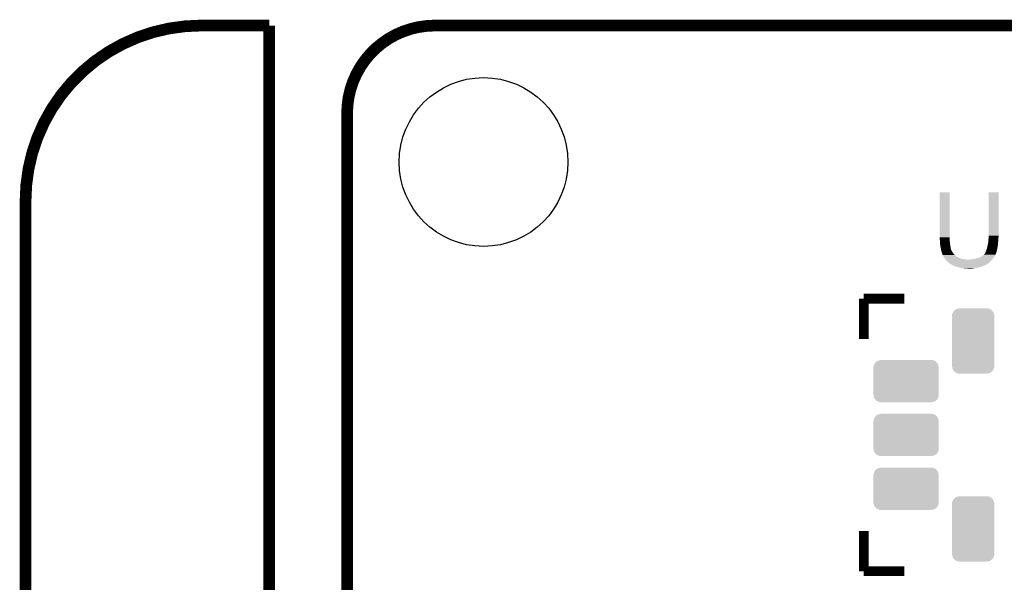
# Model space of a CAD drawing. Extents: x -0.05 to 0.95, y -0.15 to 1.54.
# Tile 27 of 33: x -0.05 to 0.45, y 1.25 to 1.54. Entities that reach past the tile are written whole.
import ezdxf

# ---------------------------------------------------------------- set-up
doc = ezdxf.new("R2010")
doc.units = 0
doc.layers.get('0').update_dxf_attribs({"linetype": 'CONTINUOUS'})
for name, color, linetype in [('PRESSURE_25_CLICK_V100A_GKO', 5, 'CONTINUOUS'), ('PRESSURE_25_CLICK_V100A_GTO', 14, 'CONTINUOUS'), ('PRESSURE_25_CLICK_V100A_GTS', 12, 'CONTINUOUS')]:
    doc.layers.add(name, color=color, linetype=linetype)

# ---------------------------------------------------------------- blocks, each defined once
blk = doc.blocks.new('ROUND_7')
blk.add_circle((0, 0), 0.0433)
blk = doc.blocks.new('CUSTOM_74')
for points in [[(-0.01035, 0.01467), (-0.0101, 0.01525), (0.01046, 0.01467), (0.00997, 0.01525)], [(-0.0101, 0.01525), (-0.00921, 0.016), (0.00997, 0.01525), (0.00935, 0.016)], [(-0.00921, 0.016), (-0.00877, 0.01636), (0.00935, 0.016), (0.00854, 0.01636)], [(-0.00877, 0.01636), (-0.00736, 0.01669), (0.00854, 0.01636), (0.00778, 0.01669)], [(-0.00736, 0.01669), (-0.0071, 0.01675), (0.00778, 0.01669), (0.0071, 0.01675)], [(-0.01085, 0.013), (-0.01079, 0.01368), (0.01085, 0.013), (0.01069, 0.01368)], [(-0.01085, -0.013), (-0.01085, 0.013), (0.01085, -0.013), (0.01085, 0.013)], [(-0.01079, 0.01368), (-0.01035, 0.01467), (0.01069, 0.01368), (0.01046, 0.01467)], [(-0.01069, -0.01368), (-0.01085, -0.013), (0.01079, -0.01368), (0.01085, -0.013)], [(-0.01046, -0.01467), (-0.01069, -0.01368), (0.01035, -0.01467), (0.01079, -0.01368)], [(-0.00997, -0.01525), (-0.01046, -0.01467), (0.0101, -0.01525), (0.01035, -0.01467)], [(-0.00935, -0.016), (-0.00997, -0.01525), (0.00921, -0.016), (0.0101, -0.01525)], [(-0.00854, -0.01636), (-0.00935, -0.016), (0.00877, -0.01636), (0.00921, -0.016)], [(-0.00778, -0.01669), (-0.00854, -0.01636), (0.00736, -0.01669), (0.00877, -0.01636)], [(-0.0071, -0.01675), (-0.00778, -0.01669), (0.0071, -0.01675), (0.00736, -0.01669)]]:
    blk.add_solid(points)
blk = doc.blocks.new('CUSTOM_75')
for points in [[(-0.01511, 0.0101), (-0.01467, 0.01046), (0.01525, 0.0101), (0.01444, 0.01046)], [(-0.01467, 0.01046), (-0.01326, 0.01079), (0.01444, 0.01046), (0.01368, 0.01079)], [(-0.01326, 0.01079), (-0.013, 0.01085), (0.01368, 0.01079), (0.013, 0.01085)], [(-0.01675, 0.0071), (-0.01669, 0.00778), (0.01675, 0.0071), (0.01659, 0.00778)], [(-0.01675, -0.0071), (-0.01675, 0.0071), (0.01675, -0.0071), (0.01675, 0.0071)], [(-0.01669, 0.00778), (-0.01625, 0.00877), (0.01659, 0.00778), (0.01636, 0.00877)], [(-0.01625, 0.00877), (-0.016, 0.00935), (0.01636, 0.00877), (0.01587, 0.00935)], [(-0.016, 0.00935), (-0.01511, 0.0101), (0.01587, 0.00935), (0.01525, 0.0101)], [(-0.01659, -0.00778), (-0.01675, -0.0071), (0.01669, -0.00778), (0.01675, -0.0071)], [(-0.01636, -0.00877), (-0.01659, -0.00778), (0.01625, -0.00877), (0.01669, -0.00778)], [(-0.01587, -0.00935), (-0.01636, -0.00877), (0.016, -0.00935), (0.01625, -0.00877)], [(-0.01525, -0.0101), (-0.01587, -0.00935), (0.01511, -0.0101), (0.016, -0.00935)], [(-0.01444, -0.01046), (-0.01525, -0.0101), (0.01467, -0.01046), (0.01511, -0.0101)], [(-0.01368, -0.01079), (-0.01444, -0.01046), (0.01326, -0.01079), (0.01467, -0.01046)], [(-0.013, -0.01085), (-0.01368, -0.01079), (0.013, -0.01085), (0.01326, -0.01079)]]:
    blk.add_solid(points)

msp = doc.modelspace()

# ---------------------------------------------------------------- linework, layer by layer
at = {"layer": 'PRESSURE_25_CLICK_V100A_GKO', "const_width": 0.006}
for points in [[(0.04, 1.54, 0.414214), (-0.05, 1.45)], [(0.16, 1.54, 0.414214), (0.115, 1.495)]]:
    msp.add_lwpolyline(points, format="xyb", dxfattribs=at)
for points in [[(0.04, 1.54), (0.075, 1.54)], [(0.075, 0.9764), (0.075, 1.54)], [(0.16, 1.54), (0.74, 1.54)], [(0.115, 1), (0.115, 1.495)], [(-0.05, -0.15), (-0.05, 1.45)]]:
    msp.add_lwpolyline(points, dxfattribs=at)
at = {"layer": 'PRESSURE_25_CLICK_V100A_GTO', "const_width": 0.005}
for points in [[(0.3801, 1.3999), (0.4008, 1.3999)], [(0.3801, 1.3792), (0.3801, 1.3999)], [(0.3801, 1.2601), (0.3801, 1.2808)], [(0.3801, 1.2601), (0.4008, 1.2601)]]:
    msp.add_lwpolyline(points, dxfattribs=at)
at = {"layer": 'PRESSURE_25_CLICK_V100A_GTO'}
for points in [[(0.419, 1.4314), (0.419, 1.4544), (0.4241, 1.4314), (0.4241, 1.4544)], [(0.419, 1.4544), (0.419, 1.4544), (0.4241, 1.4544), (0.419, 1.4544)], [(0.4441, 1.4322), (0.4441, 1.4544), (0.4492, 1.4322), (0.4492, 1.4544)], [(0.4441, 1.4544), (0.4441, 1.4544), (0.4492, 1.4544), (0.4441, 1.4544)], [(0.419, 1.4311), (0.419, 1.4314), (0.42418, 1.4311), (0.4241, 1.4314)], [(0.41901, 1.431), (0.419, 1.4311), (0.4242, 1.431), (0.42418, 1.4311)], [(0.4191, 1.43), (0.41901, 1.431), (0.4242, 1.43), (0.4242, 1.431)], [(0.4191, 1.4294), (0.4191, 1.43), (0.4242, 1.4294), (0.4242, 1.43)], [(0.44398, 1.4295), (0.444, 1.4297), (0.4491, 1.4295), (0.4491, 1.4297)], [(0.444, 1.4297), (0.44409, 1.4308), (0.4491, 1.4297), (0.4491, 1.4308)], [(0.44409, 1.4308), (0.4441, 1.4309), (0.4491, 1.4308), (0.44912, 1.4309)], [(0.4441, 1.4313), (0.4441, 1.4322), (0.4492, 1.4313), (0.4492, 1.4322)], [(0.4441, 1.4309), (0.4441, 1.4313), (0.44912, 1.4309), (0.4492, 1.4313)], [(0.4191, 1.429), (0.4191, 1.4294), (0.42423, 1.429), (0.4242, 1.4294)], [(0.41919, 1.4282), (0.4191, 1.429), (0.4243, 1.4282), (0.42423, 1.429)], [(0.4192, 1.4281), (0.41919, 1.4282), (0.42432, 1.4281), (0.4243, 1.4282)], [(0.4194, 1.4265), (0.4192, 1.4281), (0.42458, 1.4265), (0.42432, 1.4281)], [(0.4196, 1.4258), (0.4194, 1.4265), (0.4247, 1.4258), (0.42458, 1.4265)], [(0.41967, 1.4253), (0.4196, 1.4258), (0.4248, 1.4253), (0.4247, 1.4258)], [(0.4197, 1.4251), (0.41967, 1.4253), (0.42488, 1.4251), (0.4248, 1.4253)], [(0.41975, 1.4248), (0.4197, 1.4251), (0.425, 1.4248), (0.42488, 1.4251)], [(0.41977, 1.4247), (0.41975, 1.4248), (0.425, 1.4247), (0.425, 1.4248)], [(0.4198, 1.4245), (0.41977, 1.4247), (0.42513, 1.4245), (0.425, 1.4247)], [(0.44278, 1.4243), (0.4429, 1.4246), (0.4483, 1.4243), (0.44836, 1.4246)], [(0.4429, 1.4246), (0.4431, 1.4252), (0.44836, 1.4246), (0.44848, 1.4252)], [(0.4431, 1.4252), (0.44327, 1.4258), (0.44848, 1.4252), (0.4486, 1.4258)], [(0.44327, 1.4258), (0.4433, 1.4259), (0.4486, 1.4258), (0.44862, 1.4259)], [(0.4433, 1.4259), (0.44363, 1.4274), (0.44862, 1.4259), (0.4489, 1.4274)], [(0.44363, 1.4274), (0.4437, 1.4277), (0.4489, 1.4274), (0.44892, 1.4277)], [(0.4437, 1.4277), (0.4439, 1.4287), (0.44892, 1.4277), (0.44899, 1.4287)], [(0.4439, 1.4287), (0.44392, 1.4289), (0.44899, 1.4287), (0.449, 1.4289)], [(0.44392, 1.4289), (0.44398, 1.4295), (0.449, 1.4289), (0.4491, 1.4295)], [(0.41984, 1.4244), (0.4198, 1.4245), (0.4252, 1.4244), (0.42513, 1.4245)], [(0.42, 1.424), (0.41984, 1.4244), (0.4254, 1.424), (0.4252, 1.4244)], [(0.4201, 1.4235), (0.42, 1.424), (0.4258, 1.4235), (0.4254, 1.424)], [(0.4203, 1.4229), (0.4201, 1.4235), (0.4262, 1.4229), (0.4258, 1.4235)], [(0.4204, 1.4227), (0.4203, 1.4229), (0.42637, 1.4227), (0.4262, 1.4229)], [(0.4204, 1.4225), (0.4204, 1.4227), (0.42653, 1.4225), (0.42637, 1.4227)], [(0.42052, 1.4223), (0.4204, 1.4225), (0.4267, 1.4223), (0.42653, 1.4225)], [(0.42087, 1.4217), (0.42052, 1.4223), (0.4274, 1.4217), (0.4267, 1.4223)], [(0.4211, 1.4213), (0.42087, 1.4217), (0.42804, 1.4213), (0.4274, 1.4217)], [(0.42116, 1.4212), (0.4211, 1.4213), (0.4282, 1.4212), (0.42804, 1.4213)], [(0.42129, 1.421), (0.42116, 1.4212), (0.4285, 1.421), (0.4283, 1.4212)], [(0.42116, 1.4212), (0.42116, 1.4212), (0.4283, 1.4212), (0.4282, 1.4212)], [(0.42142, 1.4208), (0.42129, 1.421), (0.429, 1.4208), (0.4285, 1.421)], [(0.42155, 1.4206), (0.42142, 1.4208), (0.4297, 1.4206), (0.429, 1.4208)], [(0.42174, 1.4203), (0.42155, 1.4206), (0.4305, 1.4203), (0.4297, 1.4206)], [(0.4218, 1.4202), (0.42174, 1.4203), (0.4315, 1.4202), (0.4305, 1.4203)], [(0.42198, 1.42), (0.4218, 1.4202), (0.4325, 1.42), (0.4315, 1.4202)], [(0.42207, 1.4199), (0.42198, 1.42), (0.4337, 1.4199), (0.4325, 1.42)], [(0.4226, 1.4193), (0.42207, 1.4199), (0.44539, 1.4193), (0.44592, 1.4199)], [(0.4343, 1.4199), (0.4346, 1.42), (0.44592, 1.4199), (0.44601, 1.42)], [(0.4351, 1.42), (0.4356, 1.4201), (0.44601, 1.42), (0.4461, 1.4201)], [(0.4356, 1.4201), (0.4368, 1.4203), (0.4461, 1.4201), (0.44623, 1.4203)], [(0.4368, 1.4203), (0.4381, 1.4206), (0.44623, 1.4203), (0.44643, 1.4206)], [(0.4381, 1.4206), (0.4394, 1.421), (0.44643, 1.4206), (0.4467, 1.421)], [(0.4394, 1.421), (0.4406, 1.4216), (0.4467, 1.421), (0.44715, 1.4216)], [(0.4406, 1.4216), (0.4409, 1.4218), (0.44715, 1.4216), (0.4473, 1.4218)], [(0.4409, 1.4218), (0.4412, 1.422), (0.4473, 1.4218), (0.4474, 1.422)], [(0.4412, 1.422), (0.4417, 1.4224), (0.4474, 1.422), (0.4476, 1.4224)], [(0.4417, 1.4224), (0.4418, 1.4225), (0.4476, 1.4224), (0.44765, 1.4225)], [(0.4418, 1.4225), (0.4419, 1.4227), (0.44765, 1.4225), (0.44775, 1.4227)], [(0.4419, 1.4227), (0.442, 1.4228), (0.44775, 1.4227), (0.4478, 1.4228)], [(0.442, 1.4228), (0.4421, 1.4229), (0.4478, 1.4228), (0.4479, 1.4229)], [(0.4421, 1.4229), (0.4423, 1.4233), (0.4479, 1.4229), (0.44801, 1.4233)], [(0.4423, 1.4233), (0.4425, 1.4236), (0.44801, 1.4233), (0.4481, 1.4236)], [(0.4425, 1.4236), (0.44278, 1.4243), (0.4481, 1.4236), (0.4483, 1.4243)], [(0.42271, 1.4192), (0.4226, 1.4193), (0.4453, 1.4192), (0.44539, 1.4193)], [(0.42374, 1.4183), (0.42271, 1.4192), (0.4443, 1.4183), (0.4453, 1.4192)], [(0.4242, 1.4179), (0.42374, 1.4183), (0.44377, 1.4179), (0.4443, 1.4183)], [(0.4248, 1.4175), (0.4242, 1.4179), (0.44323, 1.4175), (0.44377, 1.4179)], [(0.425, 1.4174), (0.4248, 1.4175), (0.4431, 1.4174), (0.44323, 1.4175)], [(0.4252, 1.4173), (0.425, 1.4174), (0.4429, 1.4173), (0.443, 1.4174)], [(0.425, 1.4174), (0.425, 1.4174), (0.443, 1.4174), (0.4431, 1.4174)], [(0.4253, 1.4172), (0.4252, 1.4173), (0.44265, 1.4172), (0.4428, 1.4173)], [(0.4252, 1.4173), (0.4252, 1.4173), (0.4428, 1.4173), (0.4429, 1.4173)], [(0.42553, 1.4171), (0.4253, 1.4172), (0.4425, 1.4171), (0.44265, 1.4172)], [(0.426, 1.4169), (0.42553, 1.4171), (0.4421, 1.4169), (0.4425, 1.4171)], [(0.42623, 1.4168), (0.426, 1.4169), (0.4417, 1.4168), (0.4421, 1.4169)], [(0.4267, 1.4166), (0.42623, 1.4168), (0.4413, 1.4166), (0.4417, 1.4168)], [(0.4279, 1.4162), (0.4267, 1.4166), (0.4401, 1.4162), (0.4413, 1.4166)], [(0.4282, 1.4161), (0.4279, 1.4162), (0.43975, 1.4161), (0.4401, 1.4162)], [(0.4297, 1.4158), (0.4282, 1.4161), (0.4387, 1.4158), (0.43975, 1.4161)], [(0.43035, 1.4157), (0.4297, 1.4158), (0.4379, 1.4157), (0.4387, 1.4158)], [(0.431, 1.4156), (0.43035, 1.4157), (0.437, 1.4156), (0.4379, 1.4157)], [(0.4317, 1.4155), (0.431, 1.4156), (0.43655, 1.4155), (0.437, 1.4156)], [(0.4323, 1.4154), (0.4317, 1.4155), (0.4361, 1.4154), (0.43655, 1.4155)], [(0.4337, 1.4153), (0.4333, 1.4154), (0.4342, 1.4153), (0.4361, 1.4154)]]:
    msp.add_solid(points, dxfattribs=at)

# ---------------------------------------------------------------- block references
at = {"layer": 'PRESSURE_25_CLICK_V100A_GTS'}
for name, p in [('ROUND_7', (0.185, 1.47)), ('CUSTOM_74', (0.4362, 1.3782)), ('CUSTOM_75', (0.4018, 1.3576)), ('CUSTOM_75', (0.4018, 1.33)), ('CUSTOM_75', (0.4018, 1.3024)), ('CUSTOM_74', (0.4362, 1.2818))]:
    msp.add_blockref(name, p, dxfattribs=at)

doc.saveas('drawing.dxf')
